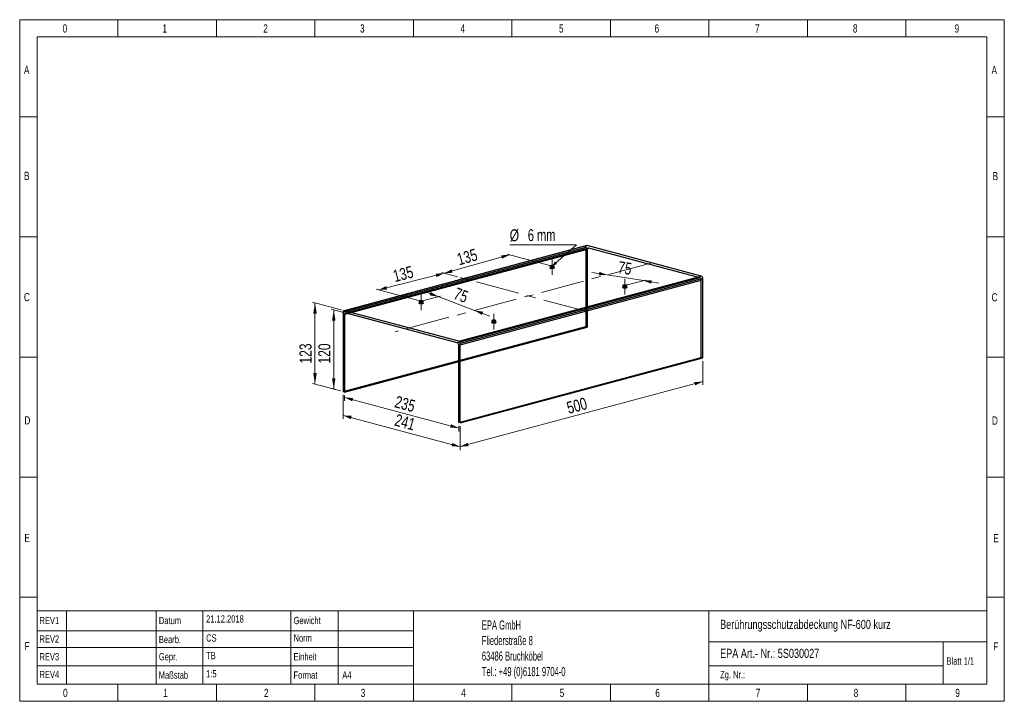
# Model space of a CAD drawing. Header units: millimetres. Extents: x 5 to 292, y 5 to 204.
import ezdxf

# ---------------------------------------------------------------- set-up
doc = ezdxf.new("R2010")
doc.units = ezdxf.units.MM
doc.linetypes.add('CENTERX2', pattern=[20.32, 12.7, -2.54, 2.54, -2.54])
doc.styles.add('SLDTEXTSTYLE0', font='TXT', dxfattribs={"width": 0.75})
doc.styles.add('SLDTEXTSTYLE1', font='TXT', dxfattribs={"width": 0.605})
doc.styles.add('SLDTEXTSTYLE2', font='TXT', dxfattribs={"width": 0.6875})
doc.dimstyles.new('SLDDIMSTYLE0', dxfattribs={"dimtxt": 3.5, "dimasz": 3.302, "dimexe": 0, "dimexo": 0.0625, "dimgap": 0.875, "dimtad": 1, "dimlfac": 5, "dimrnd": 1e-09, "dimzin": 12, "dimdsep": 46, "dimtxsty": 'SLDTEXTSTYLE0', "dimsah": 1, "dimcen": 0.09, "dimadec": 0, "dimazin": 3, "dimtfac": 1, "dimtofl": 0, "dimtmove": 0, "dimatfit": 3, "dimfxl": 1, "dimfrac": 2, "dimtolj": 1, "dimtzin": 12, "dimarcsym": 0})
doc.dimstyles.new('SLDDIMSTYLE1', dxfattribs={"dimtxt": 3.5, "dimasz": 3.302, "dimexe": 0, "dimexo": 0.0625, "dimgap": 0.875, "dimtad": 1, "dimdec": 0, "dimlfac": 5, "dimrnd": 1e-09, "dimzin": 12, "dimdsep": 46, "dimtxsty": 'SLDTEXTSTYLE0', "dimsah": 1, "dimcen": 0.09, "dimadec": 0, "dimazin": 3, "dimtfac": 1, "dimtdec": 0, "dimtofl": 0, "dimtmove": 0, "dimatfit": 3, "dimfxl": 1, "dimfrac": 2, "dimtolj": 1, "dimtzin": 12, "dimarcsym": 0})
doc.dimstyles.new('SLDDIMSTYLE2', dxfattribs={"dimtxt": 3.5, "dimasz": 3.302, "dimexe": 0, "dimexo": 0.0625, "dimgap": 0.875, "dimtad": 1, "dimdec": 0, "dimlfac": 5, "dimrnd": 1e-09, "dimzin": 12, "dimdsep": 46, "dimtxsty": 'SLDTEXTSTYLE0', "dimsah": 1, "dimcen": 0.09, "dimadec": 0, "dimazin": 3, "dimtfac": 1, "dimtdec": 0, "dimtmove": 0, "dimatfit": 0, "dimfxl": 1, "dimfrac": 2, "dimtolj": 1, "dimtzin": 12, "dimarcsym": 0})
doc.dimstyles.new('SLDDIMSTYLE3', dxfattribs={"dimtxt": 3.5, "dimasz": 3.302, "dimexe": 0, "dimexo": 0.0625, "dimgap": 0.875, "dimtad": 0, "dimtih": 1, "dimtoh": 1, "dimlfac": 5, "dimrnd": 1e-09, "dimzin": 12, "dimdsep": 46, "dimtxsty": 'SLDTEXTSTYLE0', "dimsah": 1, "dimcen": 0, "dimadec": 0, "dimazin": 3, "dimtfac": 1, "dimtofl": 0, "dimtmove": 0, "dimatfit": 3, "dimfxl": 1, "dimfrac": 2, "dimtolj": 1, "dimtzin": 12, "dimarcsym": 0})

# ---------------------------------------------------------------- blocks, each defined once
blk = doc.blocks.new('SW_NOTE_0')
at = {"color": 0, "linetype": 'Continuous', "lineweight": 0, "attachment_point": 1, "style": 'SLDTEXTSTYLE1'}
for s, insert, char_height in [('EPA GmbH', (0, 3.41), 2.646), ('Fliederstraße 8', (0, -1.12), 2.6458), ('63486 Bruchköbel', (0, -5.64), 2.6458), ('Tel.: +49 (0)6181 9704-0', (0, -10.17), 2.6458)]:
    blk.add_mtext(s, dxfattribs=dict(at, insert=insert, char_height=char_height))
blk = doc.blocks.new('_D')
at = {"color": 7, "linetype": 'Continuous', "lineweight": 18}
for p, q in [((100.12, 94.44), (100.12, 92.85)), ((100.12, 93.81), (133.35, 84.91)), ((133.35, 85.54), (133.35, 83.94))]:
    blk.add_line(p, q, dxfattribs=at)
for points in [[(100.12, 93.81), (102.32, 92.69), (102.58, 93.67)], [(133.35, 84.91), (131.15, 86.02), (130.88, 85.04)]]:
    blk.add_solid(points, dxfattribs=at)
at = {"color": 7, "linetype": 'Continuous', "lineweight": 18, "insert": (115.34, 94.4), "char_height": 3.5, "attachment_point": 1, "rotation": 345.002, "style": 'SLDTEXTSTYLE0'}
blk.add_mtext('235', dxfattribs=at)
blk = doc.blocks.new('_D_1')
at = {"color": 7, "linetype": 'Continuous', "lineweight": 18}
for p, q in [((99.69, 94.55), (99.69, 87.64)), ((99.69, 88.6), (133.77, 79.47)), ((133.77, 85.42), (133.77, 78.51))]:
    blk.add_line(p, q, dxfattribs=at)
for points in [[(99.69, 88.6), (101.9, 87.49), (102.16, 88.47)], [(133.77, 79.47), (131.57, 80.59), (131.31, 79.61)]]:
    blk.add_solid(points, dxfattribs=at)
at = {"color": 7, "linetype": 'Continuous', "lineweight": 18, "insert": (115.34, 89.08), "char_height": 3.5, "attachment_point": 1, "rotation": 345.002, "style": 'SLDTEXTSTYLE0'}
blk.add_mtext('241', dxfattribs=at)
blk = doc.blocks.new('_D_2')
at = {"color": 7, "linetype": 'Continuous', "lineweight": 18}
for p, q in [((204.49, 104.37), (204.49, 97.47)), ((133.77, 79.49), (204.49, 98.43)), ((133.77, 85.42), (133.77, 78.52))]:
    blk.add_line(p, q, dxfattribs=at)
for points in [[(204.49, 98.43), (202.02, 98.3), (202.28, 97.31)], [(133.77, 79.49), (136.24, 79.62), (135.98, 80.6)]]:
    blk.add_solid(points, dxfattribs=at)
at = {"color": 7, "linetype": 'Continuous', "lineweight": 18, "insert": (164.52, 92.39), "char_height": 3.5, "attachment_point": 1, "rotation": 14.998, "style": 'SLDTEXTSTYLE0'}
blk.add_mtext('500', dxfattribs=at)
blk = doc.blocks.new('_D_3')
at = {"color": 7, "linetype": 'Continuous', "lineweight": 18}
for p, q in [((99.83, 118.6), (96.24, 119.56)), ((96.95, 96.25), (96.95, 119.37)), ((98.98, 95.71), (96.24, 96.44))]:
    blk.add_line(p, q, dxfattribs=at)
for points in [[(96.95, 119.37), (96.44, 116.19), (97.46, 116.19)], [(96.95, 96.25), (97.46, 99.43), (96.44, 99.43)]]:
    blk.add_solid(points, dxfattribs=at)
at = {"color": 7, "linetype": 'Continuous', "lineweight": 18, "insert": (92.44, 103.7), "char_height": 3.5, "attachment_point": 1, "rotation": 90, "style": 'SLDTEXTSTYLE0'}
blk.add_mtext('120', dxfattribs=at)
blk = doc.blocks.new('_D_4')
at = {"color": 7, "linetype": 'Continuous', "lineweight": 18}
for p, q in [((99.41, 119.29), (90.77, 121.61)), ((91.48, 97.72), (91.48, 121.42)), ((98.98, 95.71), (90.77, 97.91))]:
    blk.add_line(p, q, dxfattribs=at)
for points in [[(91.48, 121.42), (90.97, 118.24), (91.99, 118.24)], [(91.48, 97.72), (91.99, 100.9), (90.97, 100.9)]]:
    blk.add_solid(points, dxfattribs=at)
at = {"color": 7, "linetype": 'Continuous', "lineweight": 18, "insert": (86.97, 103.7), "char_height": 3.5, "attachment_point": 1, "rotation": 90, "style": 'SLDTEXTSTYLE0'}
blk.add_mtext('123', dxfattribs=at)
blk = doc.blocks.new('_D_5')
at = {"color": 7, "linetype": 'Continuous', "lineweight": 18}
for p, q in [((110.01, 125.17), (129.1, 129.99)), ((133.04, 128.94), (128.4, 130.18)), ((121.68, 122.04), (109.3, 125.36))]:
    blk.add_line(p, q, dxfattribs=at)
for points in [[(129.1, 129.99), (126.64, 129.89), (126.89, 128.91)], [(110.01, 125.17), (112.47, 125.26), (112.22, 126.25)]]:
    blk.add_solid(points, dxfattribs=at)
at = {"color": 7, "linetype": 'Continuous', "lineweight": 18, "insert": (113.9, 130.8), "char_height": 3.5, "attachment_point": 1, "rotation": 14.1856, "style": 'SLDTEXTSTYLE0'}
blk.add_mtext('135', dxfattribs=at)
blk = doc.blocks.new('_D_6')
at = {"color": 7, "linetype": 'Continuous', "lineweight": 18}
for p, q in [((148.2, 135.4), (129.11, 129.99)), ((159.87, 132.27), (147.49, 135.59)), ((133.04, 128.94), (128.4, 130.18))]:
    blk.add_line(p, q, dxfattribs=at)
for points in [[(148.2, 135.4), (145.73, 135.22), (146, 134.25)], [(129.11, 129.99), (131.58, 130.16), (131.3, 131.14)]]:
    blk.add_solid(points, dxfattribs=at)
at = {"color": 7, "linetype": 'Continuous', "lineweight": 18, "insert": (132.52, 135.65), "char_height": 3.5, "attachment_point": 1, "rotation": 15.8042, "style": 'SLDTEXTSTYLE0'}
blk.add_mtext('135', dxfattribs=at)
blk = doc.blocks.new('_D_7')
at = {"color": 7, "linetype": 'Continuous', "lineweight": 18}
for p, q in [((127.38, 123.19), (122.91, 124.87)), ((123.1, 122.04), (128.09, 123.38)), ((137.99, 119.19), (127.38, 123.19)), ((137.99, 119.19), (142.46, 117.5))]:
    blk.add_line(p, q, dxfattribs=at)
for points in [[(127.38, 123.19), (125.23, 124.54), (124.87, 123.59)], [(137.99, 119.19), (140.14, 117.84), (140.49, 118.79)]]:
    blk.add_solid(points, dxfattribs=at)
at = {"color": 7, "linetype": 'Continuous', "lineweight": 18, "insert": (132.84, 125.95), "char_height": 3.5, "attachment_point": 1, "rotation": 339.348, "style": 'SLDTEXTSTYLE0'}
blk.add_mtext('75', dxfattribs=at)
blk = doc.blocks.new('_D_8')
at = {"color": 7, "linetype": 'Continuous', "lineweight": 18}
for p, q in [((176.62, 129.54), (172.14, 130.25)), ((176.62, 129.54), (187.23, 127.85)), ((182.49, 126.59), (187.93, 128.04)), ((187.23, 127.85), (191.7, 127.14))]:
    blk.add_line(p, q, dxfattribs=at)
for points in [[(176.62, 129.54), (174.37, 130.41), (174.21, 129.41)], [(187.23, 127.85), (189.47, 126.98), (189.63, 127.99)]]:
    blk.add_solid(points, dxfattribs=at)
at = {"color": 7, "linetype": 'Continuous', "lineweight": 18, "insert": (180.14, 133.55), "char_height": 3.5, "attachment_point": 1, "rotation": 350.9706, "style": 'SLDTEXTSTYLE0'}
blk.add_mtext('75', dxfattribs=at)
blk = doc.blocks.new('_D_9')
at = {"color": 7, "linetype": 'Continuous', "lineweight": 18}
for p, q in [((167.73, 138.3), (148.23, 138.3)), ((160.75, 132.23), (167.73, 138.3))]:
    blk.add_line(p, q, dxfattribs=at)
blk.add_solid([(160.75, 132.23), (162.06, 132.7), (161.39, 133.46)], dxfattribs=at)
at = {"color": 7, "linetype": 'Continuous', "lineweight": 18, "char_height": 3.5, "attachment_point": 1}
for s, insert, style in [('%%c', (148.23, 142.81), 'SLDTEXTSTYLE0'), ('6 mm', (153.51, 142.87), 'SLDTEXTSTYLE2')]:
    blk.add_mtext(s, dxfattribs=dict(at, insert=insert, style=style))

msp = doc.modelspace()

# ---------------------------------------------------------------- linework, layer by layer
at = {"color": 8, "linetype": 'Continuous', "lineweight": 18}
for p, q in [((5.4194, 5.3041), (5.4194, 203.8748)), ((5.4194, 203.8748), (292.3637, 203.8748)), ((34.0637, 203.8748), (34.0637, 198.8748)), ((62.7637, 203.8748), (62.7637, 198.8748)), ((91.4637, 203.8748), (91.4637, 198.8748)), ((120.1637, 203.8748), (120.1637, 198.8748)), ((148.8915, 203.8748), (148.8915, 198.8748)), ((177.5637, 203.8748), (177.5637, 198.8748)), ((206.2637, 203.8748), (206.2637, 198.8748)), ((234.9637, 203.8748), (234.9637, 198.8748)), ((263.6637, 203.8748), (263.6637, 198.8748)), ((292.3637, 203.8748), (292.3637, 5.3041)), ((10.4861, 10.3041), (10.4861, 198.8748)), ((10.4861, 198.8748), (287.2969, 198.8748)), ((287.2969, 10.3041), (287.2969, 198.8748)), ((5.4194, 175.5943), (10.4861, 175.5943)), ((287.2969, 175.5943), (292.3637, 175.5943)), ((5.4194, 140.5943), (10.4861, 140.5943)), ((287.2969, 140.5943), (292.3637, 140.5943)), ((5.4194, 105.5943), (10.4861, 105.5943)), ((287.2969, 105.5943), (292.3637, 105.5943)), ((5.4194, 70.5943), (10.4861, 70.5943)), ((287.2969, 70.5943), (292.3637, 70.5943)), ((5.4194, 35.5943), (10.4861, 35.5943)), ((287.2969, 35.5943), (292.3637, 35.5943)), ((10.4861, 31.6276), (287.2969, 31.6276)), ((19.0234, 31.6276), (19.0234, 10.3041)), ((45.1659, 31.6276), (45.1659, 10.3041)), ((58.7453, 31.6276), (58.7453, 10.3041)), ((84.4797, 31.6276), (84.4797, 10.3041)), ((98.252, 10.3041), (98.252, 31.6276)), ((120.1637, 31.6276), (120.1637, 10.3041)), ((206.2554, 31.6276), (206.2554, 10.3041)), ((10.4861, 25.8589), (84.4797, 25.8589)), ((84.4797, 25.8589), (120.1637, 25.8589)), ((10.4861, 20.9659), (84.4797, 20.9659)), ((84.4797, 20.9659), (120.1637, 20.9659)), ((206.2554, 22.6741), (287.2969, 22.6741)), ((274.5103, 22.6741), (274.5103, 10.3041)), ((10.4861, 15.6168), (84.4797, 15.6168)), ((84.4797, 15.6168), (120.1637, 15.6168)), ((206.2554, 15.6168), (274.5103, 15.6168)), ((10.4861, 10.3041), (287.2969, 10.3041)), ((34.0637, 10.3041), (34.0637, 5.3041)), ((62.7637, 10.3041), (62.7637, 5.3041)), ((91.4637, 10.3041), (91.4637, 5.3041)), ((120.1637, 10.3041), (120.1637, 5.3041)), ((148.8915, 10.3041), (148.8915, 5.3041)), ((177.5637, 10.3041), (177.5637, 5.3041)), ((206.2637, 10.3041), (206.2637, 5.3041)), ((234.9637, 10.3041), (234.9637, 5.3041)), ((263.6637, 10.3041), (263.6637, 5.3041)), ((5.4194, 5.3041), (292.3637, 5.3041))]:
    msp.add_line(p, q, dxfattribs=at)
at = {"color": 7, "linetype": 'Continuous', "lineweight": 25}
for p, q in [((170.6718, 138.049), (99.9611, 119.1048)), ((170.827, 138.0475), (100.1164, 119.1033)), ((204.0611, 129.1437), (170.827, 138.0475)), ((99.6921, 118.6389), (170.4028, 137.5831)), ((170.827, 136.8913), (100.1164, 117.9472)), ((171.096, 137.3572), (100.3854, 118.413)), ((100.5406, 118.4116), (171.2513, 137.3557)), ((170.4028, 137.5831), (170.4028, 114.4604)), ((170.827, 136.8913), (170.827, 114.3467)), ((203.6368, 128.6793), (171.2513, 137.3557)), ((159.974, 132.08), (159.974, 131.502)), ((161.174, 131.502), (161.174, 132.08)), ((133.3504, 110.1995), (204.0611, 129.1437)), ((203.6368, 128.6793), (132.9261, 109.7351)), ((133.3504, 109.0434), (204.0611, 127.9876)), ((204.4853, 128.452), (133.7746, 109.5078)), ((181.1872, 126.3968), (181.1872, 125.8187)), ((182.3872, 125.8187), (182.3872, 126.3968)), ((204.0611, 105.443), (204.0611, 127.9876)), ((204.4853, 105.3293), (204.4853, 128.452)), ((121.7902, 121.8502), (121.7902, 121.2721)), ((122.9902, 121.2721), (122.9902, 121.8502)), ((99.6921, 118.6389), (99.6921, 95.5162)), ((133.3504, 110.1995), (100.1164, 119.1033)), ((100.1164, 117.9472), (100.1164, 95.4026)), ((132.9261, 109.7351), (100.5406, 118.4116)), ((143.0034, 116.1669), (143.0034, 115.5889)), ((144.2034, 115.5889), (144.2034, 116.1669)), ((99.6921, 95.5162), (170.4028, 114.4604)), ((100.1164, 95.4026), (170.827, 114.3467)), ((170.827, 114.3467), (170.4028, 114.4604)), ((133.3504, 86.4988), (133.3504, 109.0434)), ((133.7746, 86.3851), (133.7746, 109.5078)), ((133.3504, 86.4988), (204.0611, 105.443)), ((133.7746, 86.3851), (204.4853, 105.3293)), ((204.4853, 105.3293), (204.0611, 105.443)), ((100.1164, 95.4026), (99.6921, 95.5162)), ((133.7746, 86.3851), (133.3504, 86.4988))]:
    msp.add_line(p, q, dxfattribs=at)
at = {"color": 7, "linetype": 'CENTERX2', "lineweight": 18}
for p, q in [((189.3759, 132.957), (114.8015, 112.9777)), ((160.574, 129.502), (160.574, 134.08)), ((170.4255, 118.9218), (133.752, 128.7471)), ((181.7872, 123.8187), (181.7872, 128.3968)), ((122.3902, 123.8502), (122.3902, 119.2721)), ((143.6034, 113.5889), (143.6034, 118.1669))]:
    msp.add_line(p, q, dxfattribs=at)
at = {"color": 7, "linetype": 'Continuous', "lineweight": 25, "flags": 128}
for points in [[(170.4028, 137.5831), (170.4109, 137.6936), (170.4351, 137.7956), (170.4743, 137.8851), (170.527, 137.9585), (170.5913, 138.0132), (170.6647, 138.047), (170.7443, 138.0585), (170.827, 138.0475)], [(171.2513, 137.3557), (171.1685, 137.3668), (171.0889, 137.3552), (171.0156, 137.3215), (170.9513, 137.2668), (170.8985, 137.1933), (170.8593, 137.1039), (170.8352, 137.0019), (170.827, 136.8913)], [(160.1497, 131.9664), (160.3204, 131.9344), (160.5217, 131.9199), (160.7293, 131.9248), (160.9181, 131.9484), (161.0655, 131.9878), (161.1535, 132.0384), (161.1717, 132.0941), (161.1178, 132.148), (160.9983, 132.1937), (160.8276, 132.2257), (160.6263, 132.2402), (160.4187, 132.2353), (160.2298, 132.2117), (160.0825, 132.1722), (159.9944, 132.1216), (159.9763, 132.066), (160.0302, 132.0121), (160.1497, 131.9664)], [(160.9983, 131.6156), (161.1178, 131.5699), (161.1717, 131.516), (161.1535, 131.4604), (161.0655, 131.4098), (160.9181, 131.3703), (160.7293, 131.3467), (160.5217, 131.3418), (160.3204, 131.3563), (160.1497, 131.3883), (160.0302, 131.434), (159.9763, 131.488), (159.9944, 131.5436), (160.0825, 131.5942), (160.2298, 131.6337), (160.4187, 131.6572), (160.6263, 131.6621), (160.8276, 131.6477), (160.9983, 131.6156)], [(181.3629, 126.2831), (181.5336, 126.2511), (181.7349, 126.2367), (181.9425, 126.2415), (182.1313, 126.2651), (182.2787, 126.3046), (182.3667, 126.3552), (182.3849, 126.4108), (182.331, 126.4647), (182.2115, 126.5105), (182.0408, 126.5425), (181.8395, 126.5569), (181.6319, 126.5521), (181.443, 126.5285), (181.2957, 126.489), (181.2076, 126.4384), (181.1895, 126.3828), (181.2434, 126.3289), (181.3629, 126.2831)], [(182.2115, 125.9324), (182.331, 125.8867), (182.3849, 125.8327), (182.3667, 125.7771), (182.2787, 125.7265), (182.1313, 125.687), (181.9425, 125.6635), (181.7349, 125.6586), (181.5336, 125.673), (181.3629, 125.7051), (181.2434, 125.7508), (181.1895, 125.8047), (181.2076, 125.8603), (181.2957, 125.9109), (181.443, 125.9504), (181.6319, 125.974), (181.8395, 125.9789), (182.0408, 125.9644), (182.2115, 125.9324)], [(121.966, 121.7365), (122.1367, 121.7045), (122.3379, 121.6901), (122.5455, 121.6949), (122.7344, 121.7185), (122.8817, 121.758), (122.9698, 121.8086), (122.9879, 121.8642), (122.934, 121.9181), (122.8145, 121.9639), (122.6438, 121.9959), (122.4425, 122.0103), (122.2349, 122.0055), (122.0461, 121.9819), (121.8987, 121.9424), (121.8107, 121.8918), (121.7925, 121.8362), (121.8464, 121.7823), (121.966, 121.7365)], [(122.8145, 121.3858), (122.934, 121.3401), (122.9879, 121.2861), (122.9698, 121.2305), (122.8817, 121.1799), (122.7344, 121.1404), (122.5455, 121.1169), (122.3379, 121.112), (122.1367, 121.1264), (121.966, 121.1585), (121.8464, 121.2042), (121.7925, 121.2581), (121.8107, 121.3137), (121.8987, 121.3643), (122.0461, 121.4038), (122.2349, 121.4274), (122.4425, 121.4323), (122.6438, 121.4178), (122.8145, 121.3858)], [(100.1164, 119.1033), (100.0336, 119.1144), (99.954, 119.1028), (99.8807, 119.069), (99.8164, 119.0143), (99.7636, 118.9409), (99.7244, 118.8514), (99.7002, 118.7495), (99.6921, 118.6389)], [(100.1164, 117.9472), (100.1245, 118.0577), (100.1487, 118.1597), (100.1879, 118.2492), (100.2406, 118.3226), (100.3049, 118.3773), (100.3783, 118.411), (100.4579, 118.4226), (100.5406, 118.4116)], [(143.1792, 116.0533), (143.3499, 116.0213), (143.5511, 116.0068), (143.7587, 116.0117), (143.9476, 116.0353), (144.0949, 116.0747), (144.183, 116.1253), (144.2011, 116.1809), (144.1472, 116.2349), (144.0277, 116.2806), (143.857, 116.3126), (143.6557, 116.3271), (143.4481, 116.3222), (143.2593, 116.2986), (143.1119, 116.2591), (143.0239, 116.2085), (143.0057, 116.1529), (143.0596, 116.099), (143.1792, 116.0533)], [(144.0277, 115.7025), (144.1472, 115.6568), (144.2011, 115.6029), (144.183, 115.5473), (144.0949, 115.4967), (143.9476, 115.4572), (143.7587, 115.4336), (143.5511, 115.4287), (143.3499, 115.4432), (143.1792, 115.4752), (143.0596, 115.5209), (143.0057, 115.5749), (143.0239, 115.6305), (143.1119, 115.6811), (143.2593, 115.7205), (143.4481, 115.7441), (143.6557, 115.749), (143.857, 115.7346), (144.0277, 115.7025)]]:
    msp.add_lwpolyline(points, dxfattribs=at)
at = {"color": 7, "linetype": 'Continuous', "lineweight": 25}
for centre, start, end in [((203.7771, 128.4936), 356.636709, 66.407916), ((203.3529, 128.0292), 356.63635, 66.408381), ((132.6422, 109.085), 356.63635, 66.408381), ((133.0665, 109.5494), 356.636709, 66.407916)]:
    msp.add_arc(centre, 0.7094, start, end, dxfattribs=at)

# ---------------------------------------------------------------- block references
at = {"color": 7, "linetype": 'Continuous', "lineweight": 0}
msp.add_blockref('SW_NOTE_0', (140.0967, 25.4516), dxfattribs=at)

# ---------------------------------------------------------------- texts
at = {"color": 8, "linetype": 'Continuous', "lineweight": 0, "char_height": 2.3813, "attachment_point": 1, "style": 'SLDTEXTSTYLE0'}
for s, insert in [('0', (17.9331, 202.5124)), ('1', (47.0099, 202.5124)), ('2', (76.4063, 202.5124)), ('3', (104.6126, 202.5124)), ('4', (133.8741, 202.5124)), ('5', (162.581, 202.5124)), ('6', (190.4477, 202.5124)), ('7', (219.7148, 202.5124)), ('8', (248.2542, 202.5124)), ('9', (277.8787, 202.5124)), ('A', (6.6655, 190.4563)), ('A', (288.6521, 190.3948)), ('B', (6.6655, 159.5766)), ('B', (288.9461, 159.5151)), ('C', (6.6655, 124.2638)), ('C', (288.6521, 124.2023)), ('D', (6.7929, 88.3423)), ('D', (288.7722, 88.2808)), ('E', (6.8003, 54.0662)), ('E', (289.1396, 54.0047)), ('F', (6.8343, 22.5508)), ('F', (289.1396, 22.4893)), ('0', (18.0595, 8.9481)), ('1', (47.2179, 8.9481)), ('2', (76.6143, 8.9481)), ('3', (104.8206, 8.9481)), ('4', (134.0821, 8.9481)), ('5', (162.789, 8.9481)), ('6', (190.6557, 8.9481)), ('7', (219.9227, 8.9481)), ('8', (248.4622, 8.9481)), ('9', (278.0867, 8.9481))]:
    msp.add_mtext(s, dxfattribs=dict(at, insert=insert))
at = {"color": 7, "linetype": 'Continuous', "lineweight": 0, "attachment_point": 1, "style": 'SLDTEXTSTYLE0'}
for s, insert, char_height in [('REV1', (11.1858, 29.9045), 2.11667), ('Datum', (45.9789, 29.9045), 2.11667), ('21.12.2018', (59.7449, 30.3593), 2.11667), ('Gewicht', (85.228, 29.9045), 2.11667), ('Berührungsschutzabdeckung NF-600 kurz', (209.5342, 29.0381), 2.645833), ('REV2', (11.1858, 24.5176), 2.11667), ('Bearb.', (45.9789, 24.3718), 2.11667), ('CS', (59.7449, 24.8175), 2.11667), ('Norm', (85.228, 24.8175), 2.11667), ('EPA Art.- Nr.: 5S030027', (209.5342, 20.5947), 2.645833), ('REV3', (11.1858, 19.3544), 2.11667), ('Gepr.', (45.9789, 19.3544), 2.11667), ('TB', (59.7449, 19.678), 2.11667), ('Einheit', (85.228, 19.3544), 2.11667), ('Blatt 1/1', (275.5211, 18.0776), 2.11667), ('1:5', (59.7449, 14.3869), 2.11667), ('REV4', (11.1858, 14.1687), 2.11667), ('Maßstab', (45.9485, 14.0009), 2.11667), ('Format', (85.228, 14.0009), 2.11667), ('A4', (99.4316, 14.0009), 2.11667), ('Zg. Nr.:', (209.5342, 14.1446), 2.11667)]:
    msp.add_mtext(s, dxfattribs=dict(at, insert=insert, char_height=char_height))

# ---------------------------------------------------------------- dimensions: what is measured, and where the dimension line sits
at = {"color": 7, "linetype": 'Continuous', "lineweight": 18}
dim = msp.add_radius_dim(center=(160.574, 132.08), mpoint=(160.7506, 132.2337), text='%%c6 mm', dimstyle='SLDDIMSTYLE3', override={"dimpost": '<>'}, dxfattribs=at)
dim.commit()
dim.dimension.update_dxf_attribs({"geometry": '_D_9', "text_midpoint": (157.1852, 141.1074), "dimtype": 164})
for base, p1, p2, angle, dimstyle, picture, middle in [((129.1062, 129.9917), (160.574, 132.08), (133.752, 128.7471), 15.804171, 'SLDDIMSTYLE1', '_D_6', (137.4808, 132.3621)), ((129.1031, 129.9926), (122.3902, 121.8502), (133.752, 128.7471), 14.185627, 'SLDDIMSTYLE1', '_D_5', (118.7643, 127.3792)), ((187.2255, 127.8538), (189.3759, 132.957), (181.7872, 126.3968), 350.970636, 'SLDDIMSTYLE2', '_D_8', (181.9833, 128.6868)), ((127.3815, 123.1874), (114.8015, 112.9777), (122.3902, 121.8502), 339.347959, 'SLDDIMSTYLE2', '_D_7', (133.6648, 120.8192)), ((91.4787, 121.4174), (99.6921, 95.5162), (100.1164, 119.1033), 90, 'SLDDIMSTYLE0', '_D_4', (91.4787, 107.5788)), ((96.9492, 119.3737), (99.6921, 95.5162), (100.5406, 118.4116), 90, 'SLDDIMSTYLE0', '_D_3', (96.9492, 107.5788)), ((204.4853, 98.4305), (133.7746, 86.3851), (204.4853, 105.3293), 14.997961, 'SLDDIMSTYLE0', '_D_2', (169.4335, 89.0398)), ((133.7746, 79.4735), (99.6921, 95.5162), (133.7746, 86.3851), 345.002039, 'SLDDIMSTYLE0', '_D_1', (117.9195, 83.7212)), ((133.3504, 84.9057), (100.1164, 95.4026), (133.3504, 86.4988), 345.002039, 'SLDDIMSTYLE0', '_D', (117.9195, 89.0398))]:
    dim = msp.add_linear_dim(base=base, p1=p1, p2=p2, angle=angle, dimstyle=dimstyle, dxfattribs=at)
    dim.commit()
    dim.dimension.update_dxf_attribs({"geometry": picture, "text_midpoint": middle, "dimtype": 160})

doc.saveas('drawing.dxf')
